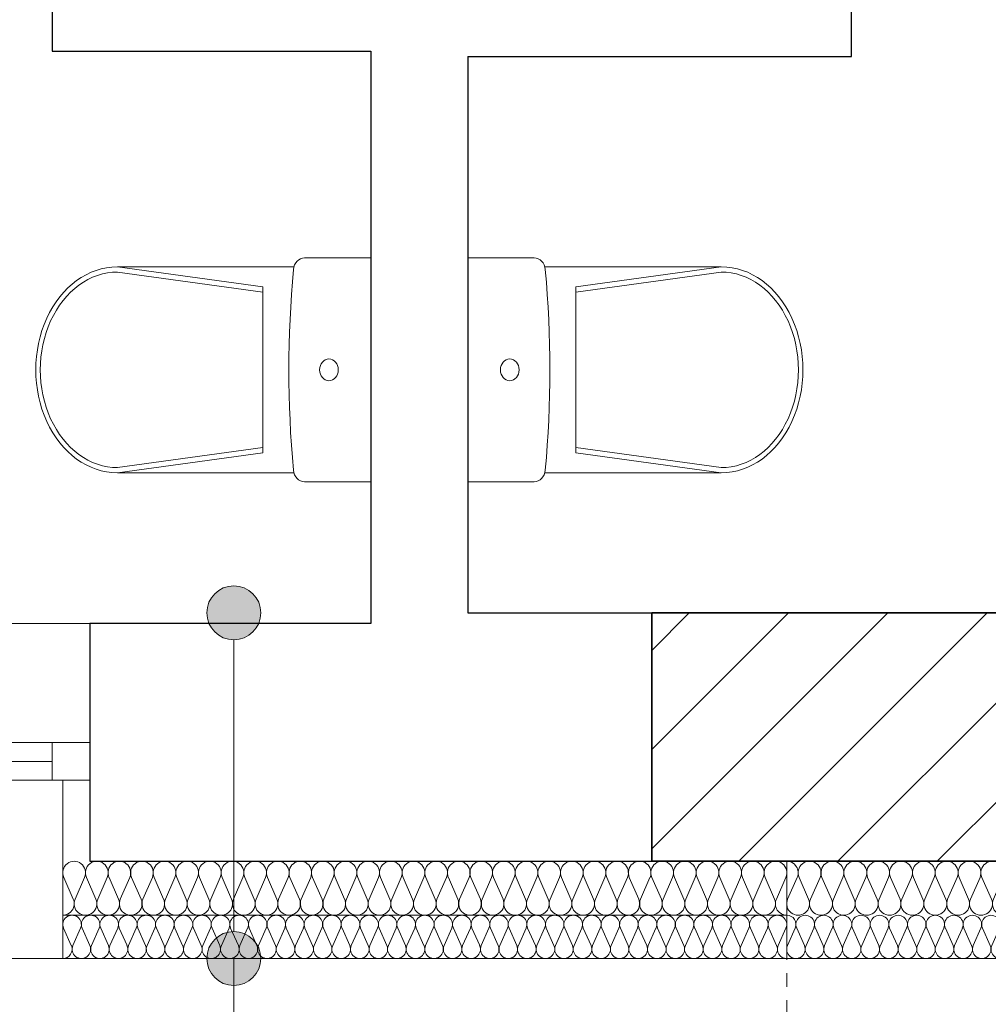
# Model space of a CAD drawing. Extents: x -613240 to -325500, y -25863 to 152403.
# Tile 153 of 254: x -417665 to -415872, y 58648 to 60471. Entities that reach past the tile are written whole.
import ezdxf

# ---------------------------------------------------------------- set-up
doc = ezdxf.new("R2010")
doc.units = 0
doc.header["$MEASUREMENT"] = 0
doc.linetypes.add('Hidden Line', pattern=[50, 25, -25])
for name, color, linetype in [('Arch ocieplenie', 7, 'Continuous'), ('Arch opisy', 7, 'Continuous'), ('Arch zmurowania', 7, 'Continuous'), ('Inwent Izolacje', 7, 'Continuous'), ('INWENT WYMIARY', 7, 'Continuous'), ('INWENT wyposarzenie', 7, 'Continuous')]:
    doc.layers.add(name, color=color, linetype=linetype)
for name, color, linetype, lineweight, true_color in [('Arch ocieplenie_Nr_Pióra__44', 7, 'Continuous', 13, 0x029e21), ('Arch ocieplenie_Nr_Pióra__9', 7, 'Continuous', 13, 0x3dad99), ('Arch wykończenie_Nr_Pióra__3', 7, 'Continuous', 18, 0xff6600), ('Inwent Izolacje_Nr_Pióra__2', 7, 'Continuous', 13, 0x7f7f7f), ('INWENT.ŚCIANY_Nr_Pióra__2', 7, 'Continuous', 13, 0x7f7f7f)]:
    doc.layers.add(name, color=color, linetype=linetype, lineweight=lineweight, true_color=true_color)
for name, color, linetype, lineweight in [('Arch opisy_Nr_Pióra__21', 7, 'Continuous', 9), ('Arch wymiary_Nr_Pióra__21', 7, 'Continuous', 9), ('Arch zmurowania_Nr_Pióra__21', 7, 'Continuous', 9), ('Arch zmurowania_Nr_Pióra__27', 7, 'Continuous', 35), ('INWENT WYMIARY_Nr_Pióra__21', 7, 'Continuous', 9), ('INWENT wyposarzenie_Nr_Pióra__21', 7, 'Continuous', 9), ('INWENT. OKNA_Nr_Pióra__5', 7, 'Continuous', 13), ('INWENT.ŚCIANY_Nr_Pióra__1', 7, 'Continuous', 25), ('INWENT.ŚCIANY_Nr_Pióra__21', 7, 'Continuous', 9)]:
    doc.layers.add(name, color=color, linetype=linetype, lineweight=lineweight)
doc.styles.add('GENERATED_STYLE_1', font='txt')
doc.dimstyles.new('GENERATED_STYLE__1', dxfattribs={"dimtxt": 160.000002, "dimasz": 91.2, "dimexe": 0.18, "dimexo": 0, "dimgap": 0.09, "dimtad": 1, "dimtih": 1, "dimtoh": 1, "dimdec": 0, "dimlfac": 0.1, "dimzin": 0, "dimdsep": 46, "dimtxsty": 'GENERATED_STYLE_1', "dimblk": 'ARROWHEAD_2', "dimblk1": 'ARROWHEAD_2', "dimblk2": 'ARROWHEAD_2', "dimcen": 0.09, "dimclrd": 7, "dimclre": 7, "dimclrt": 7, "dimazin": 0, "dimtfac": 1, "dimtdec": 4, "dimtmove": 2, "dimatfit": 3, "dimfxl": 0, "dimtolj": 1, "dimtzin": 0, "dimarcsym": 0})
doc.dimstyles.new('GENERATED_STYLE__2', dxfattribs={"dimtxt": 160.000002, "dimasz": 91.2, "dimexe": 0.18, "dimexo": 0, "dimgap": 0.09, "dimtad": 1, "dimtih": 1, "dimtoh": 1, "dimdec": 0, "dimlfac": 0.1, "dimzin": 0, "dimdsep": 46, "dimtxsty": 'GENERATED_STYLE_1', "dimblk": 'ARROWHEAD_2', "dimblk1": 'ARROWHEAD_2', "dimblk2": 'ARROWHEAD_2', "dimcen": 0.09, "dimclrd": 7, "dimclre": 7, "dimclrt": 7, "dimazin": 0, "dimtfac": 1, "dimtdec": 4, "dimtmove": 0, "dimatfit": 3, "dimfxl": 0, "dimtolj": 1, "dimtzin": 0, "dimarcsym": 0})

# ---------------------------------------------------------------- blocks, each defined once
blk = doc.blocks.new('Izolacja cieplna 14_186', base_point=(-416244.9, 58812.6))
at = {"layer": 'Arch ocieplenie_Nr_Pióra__44', "linetype": 'Continuous'}
for p, q in [((-416243.5, 58756.5), (-416229.2, 58788.8)), ((-416226.3, 58788.8), (-416212, 58756.5)), ((-416209.1, 58756.5), (-416194.8, 58788.8)), ((-416191.9, 58788.8), (-416177.6, 58756.5)), ((-416174.8, 58756.5), (-416160.5, 58788.8)), ((-416157.6, 58788.8), (-416143.3, 58756.5)), ((-416140.4, 58756.5), (-416126.1, 58788.8)), ((-416123.2, 58788.8), (-416108.9, 58756.5)), ((-416106, 58756.5), (-416091.7, 58788.8)), ((-416088.8, 58788.8), (-416074.5, 58756.5)), ((-416071.6, 58756.5), (-416057.3, 58788.8)), ((-416054.4, 58788.8), (-416040.1, 58756.5)), ((-416037.3, 58756.5), (-416023, 58788.8)), ((-416020.1, 58788.8), (-416005.8, 58756.5)), ((-416002.9, 58756.5), (-415988.6, 58788.8)), ((-415985.7, 58788.8), (-415971.4, 58756.5)), ((-415968.5, 58756.5), (-415954.2, 58788.8)), ((-415951.3, 58788.8), (-415937, 58756.5)), ((-415934.1, 58756.5), (-415919.8, 58788.8)), ((-415916.9, 58788.8), (-415902.6, 58756.5)), ((-415899.8, 58756.5), (-415885.5, 58788.8)), ((-415882.6, 58788.8), (-415868.3, 58756.5)), ((-415865.4, 58756.5), (-415851.1, 58788.8)), ((-415848.2, 58788.8), (-415833.9, 58756.5)), ((-415831, 58756.5), (-415816.7, 58788.8)), ((-415813.8, 58788.8), (-415799.5, 58756.5)), ((-415796.6, 58756.5), (-415782.3, 58788.8)), ((-415779.4, 58788.8), (-415765.1, 58756.5)), ((-415762.3, 58756.5), (-415748, 58788.8)), ((-415745.1, 58788.8), (-415730.8, 58756.5)), ((-415727.9, 58756.5), (-415713.6, 58788.8)), ((-415710.7, 58788.8), (-415696.4, 58756.5)), ((-415693.5, 58756.5), (-415679.2, 58788.8)), ((-415676.3, 58788.8), (-415662, 58756.5)), ((-415659.1, 58756.5), (-415644.8, 58788.8)), ((-415641.9, 58788.8), (-415627.6, 58756.5)), ((-415624.8, 58756.5), (-415610.5, 58788.8)), ((-415607.6, 58788.8), (-415593.3, 58756.5)), ((-415590.4, 58756.5), (-415576.1, 58788.8)), ((-415573.2, 58788.8), (-415558.9, 58756.5)), ((-415556, 58756.5), (-415541.7, 58788.8)), ((-415538.8, 58788.8), (-415524.5, 58756.5)), ((-415521.6, 58756.5), (-415507.3, 58788.8)), ((-415504.4, 58788.8), (-415490.1, 58756.5)), ((-415487.3, 58756.5), (-415473, 58788.8)), ((-415470.1, 58788.8), (-415455.8, 58756.5)), ((-415452.9, 58756.5), (-415438.6, 58788.8)), ((-415435.7, 58788.8), (-415421.4, 58756.5)), ((-415418.5, 58756.5), (-415404.2, 58788.8)), ((-415401.3, 58788.8), (-415387, 58756.5)), ((-415384.1, 58756.5), (-415369.8, 58788.8)), ((-415366.9, 58788.8), (-415352.6, 58756.5)), ((-415349.8, 58756.5), (-415335.5, 58788.8)), ((-415332.6, 58788.8), (-415318.3, 58756.5)), ((-415315.4, 58756.5), (-415301.1, 58788.8)), ((-415298.2, 58788.8), (-415283.9, 58756.5)), ((-415281, 58756.5), (-415266.7, 58788.8)), ((-415263.8, 58788.8), (-415249.5, 58756.5)), ((-415246.6, 58756.5), (-415232.3, 58788.8)), ((-415229.4, 58788.8), (-415215.1, 58756.5)), ((-415212.3, 58756.5), (-415198, 58788.8)), ((-415195.1, 58788.8), (-415180.8, 58756.5)), ((-415177.9, 58756.5), (-415163.6, 58788.8)), ((-415160.7, 58788.8), (-415146.4, 58756.5)), ((-415143.5, 58756.5), (-415129.2, 58788.8)), ((-415126.3, 58788.8), (-415112, 58756.5)), ((-415109.1, 58756.5), (-415094.8, 58788.8)), ((-415091.9, 58788.8), (-415077.6, 58756.5)), ((-415074.8, 58756.5), (-415060.5, 58788.8)), ((-415057.6, 58788.8), (-415043.3, 58756.5)), ((-415040.4, 58756.5), (-415026.1, 58788.8)), ((-415023.2, 58788.8), (-415008.9, 58756.5)), ((-415006, 58756.5), (-414991.7, 58788.8)), ((-414988.8, 58788.8), (-414974.5, 58756.5)), ((-414971.6, 58756.5), (-414957.3, 58788.8)), ((-414954.4, 58788.8), (-414940.1, 58756.5)), ((-414937.3, 58756.5), (-414923, 58788.8)), ((-414920.1, 58788.8), (-414905.8, 58756.5)), ((-414902.9, 58756.5), (-414888.6, 58788.8)), ((-414885.7, 58788.8), (-414871.4, 58756.5)), ((-414868.5, 58756.5), (-414854.2, 58788.8)), ((-414851.3, 58788.8), (-414837, 58756.5)), ((-414834.1, 58756.5), (-414819.8, 58788.8)), ((-414816.9, 58788.8), (-414802.6, 58756.5)), ((-414799.8, 58756.5), (-414785.5, 58788.8)), ((-414782.6, 58788.8), (-414768.3, 58756.5)), ((-414765.4, 58756.5), (-414751.1, 58788.8)), ((-414748.2, 58788.8), (-414733.9, 58756.5)), ((-414731, 58756.5), (-414716.7, 58788.8)), ((-414713.8, 58788.8), (-414699.5, 58756.5)), ((-414696.6, 58756.5), (-414682.3, 58788.8)), ((-414679.4, 58788.8), (-414665.1, 58756.5)), ((-414662.3, 58756.5), (-414648, 58788.8)), ((-414645.1, 58788.8), (-414630.8, 58756.5)), ((-414627.9, 58756.5), (-414613.6, 58788.8)), ((-414610.7, 58788.8), (-414596.4, 58756.5))]:
    blk.add_line(p, q, dxfattribs=at)
for centre, start_param, end_param in [((-416244.9, 58795.6), 5.870392, 7.853982), ((-416210.6, 58795.6), 5.870392, 9.837571), ((-416176.2, 58795.6), 5.870392, 9.837571), ((-416141.8, 58795.6), 5.870392, 9.837571), ((-416107.4, 58795.6), 5.870392, 9.837571), ((-416073.1, 58795.6), 5.870392, 9.837571), ((-416038.7, 58795.6), 5.870392, 9.837571), ((-416004.3, 58795.6), 5.870392, 9.837571), ((-415969.9, 58795.6), 5.870392, 9.837571), ((-415935.6, 58795.6), 5.870392, 9.837571), ((-415901.2, 58795.6), 5.870392, 9.837571), ((-415866.8, 58795.6), 5.870392, 9.837571), ((-415832.4, 58795.6), 5.870392, 9.837571), ((-415798.1, 58795.6), 5.870392, 9.837571), ((-415763.7, 58795.6), 5.870392, 9.837571), ((-415729.3, 58795.6), 5.870392, 9.837571), ((-415694.9, 58795.6), 5.870392, 9.837571), ((-415660.6, 58795.6), 5.870392, 9.837571), ((-415626.2, 58795.6), 5.870392, 9.837571), ((-415591.8, 58795.6), 5.870392, 9.837571), ((-415557.4, 58795.6), 5.870392, 9.837571), ((-415523.1, 58795.6), 5.870392, 9.837571), ((-415488.7, 58795.6), 5.870392, 9.837571), ((-415454.3, 58795.6), 5.870392, 9.837571), ((-415419.9, 58795.6), 5.870392, 9.837571), ((-415385.6, 58795.6), 5.870392, 9.837571), ((-415351.2, 58795.6), 5.870392, 9.837571), ((-415316.8, 58795.6), 5.870392, 9.837571), ((-415282.4, 58795.6), 5.870392, 9.837571), ((-415248.1, 58795.6), 5.870392, 9.837571), ((-415213.7, 58795.6), 5.870392, 9.837571), ((-415179.3, 58795.6), 5.870392, 9.837571), ((-415144.9, 58795.6), 5.870392, 9.837571), ((-415110.6, 58795.6), 5.870392, 9.837571), ((-415076.2, 58795.6), 5.870392, 9.837571), ((-415041.8, 58795.6), 5.870392, 9.837571), ((-415007.4, 58795.6), 5.870392, 9.837571), ((-414973.1, 58795.6), 5.870392, 9.837571), ((-414938.7, 58795.6), 5.870392, 9.837571), ((-414904.3, 58795.6), 5.870392, 9.837571), ((-414869.9, 58795.6), 5.870392, 9.837571), ((-414835.6, 58795.6), 5.870392, 9.837571), ((-414801.2, 58795.6), 5.870392, 9.837571), ((-414766.8, 58795.6), 5.870392, 9.837571), ((-414732.4, 58795.6), 5.870392, 9.837571), ((-414698.1, 58795.6), 5.870392, 9.837571), ((-414663.7, 58795.6), 5.870392, 9.837571), ((-414629.3, 58795.6), 5.870392, 9.837571), ((-414594.9, 58795.6), 1.570796, 3.554385), ((-416227.8, 58749.6), 2.728799, 6.695979), ((-416193.4, 58749.6), 2.728799, 6.695979), ((-416159, 58749.6), 2.728799, 6.695979), ((-416124.6, 58749.6), 2.728799, 6.695979), ((-416090.3, 58749.6), 2.728799, 6.695979), ((-416055.9, 58749.6), 2.728799, 6.695979), ((-416021.5, 58749.6), 2.728799, 6.695979), ((-415987.1, 58749.6), 2.728799, 6.695979), ((-415952.8, 58749.6), 2.728799, 6.695979), ((-415918.4, 58749.6), 2.728799, 6.695979), ((-415884, 58749.6), 2.728799, 6.695979), ((-415849.6, 58749.6), 2.728799, 6.695979), ((-415815.3, 58749.6), 2.728799, 6.695979), ((-415780.9, 58749.6), 2.728799, 6.695979), ((-415746.5, 58749.6), 2.728799, 6.695979), ((-415712.1, 58749.6), 2.728799, 6.695979), ((-415677.8, 58749.6), 2.728799, 6.695979), ((-415643.4, 58749.6), 2.728799, 6.695979), ((-415609, 58749.6), 2.728799, 6.695979), ((-415574.6, 58749.6), 2.728799, 6.695979), ((-415540.3, 58749.6), 2.728799, 6.695979), ((-415505.9, 58749.6), 2.728799, 6.695979), ((-415471.5, 58749.6), 2.728799, 6.695979), ((-415437.1, 58749.6), 2.728799, 6.695979), ((-415402.8, 58749.6), 2.728799, 6.695979), ((-415368.4, 58749.6), 2.728799, 6.695979), ((-415334, 58749.6), 2.728799, 6.695979), ((-415299.6, 58749.6), 2.728799, 6.695979), ((-415265.3, 58749.6), 2.728799, 6.695979), ((-415230.9, 58749.6), 2.728799, 6.695979), ((-415196.5, 58749.6), 2.728799, 6.695979), ((-415162.1, 58749.6), 2.728799, 6.695979), ((-415127.8, 58749.6), 2.728799, 6.695979), ((-415093.4, 58749.6), 2.728799, 6.695979), ((-415059, 58749.6), 2.728799, 6.695979), ((-415024.6, 58749.6), 2.728799, 6.695979), ((-414990.3, 58749.6), 2.728799, 6.695979), ((-414955.9, 58749.6), 2.728799, 6.695979), ((-414921.5, 58749.6), 2.728799, 6.695979), ((-414887.1, 58749.6), 2.728799, 6.695979), ((-414852.8, 58749.6), 2.728799, 6.695979), ((-414818.4, 58749.6), 2.728799, 6.695979), ((-414784, 58749.6), 2.728799, 6.695979), ((-414749.6, 58749.6), 2.728799, 6.695979), ((-414715.3, 58749.6), 2.728799, 6.695979), ((-414680.9, 58749.6), 2.728799, 6.695979), ((-414646.5, 58749.6), 2.728799, 6.695979), ((-414612.1, 58749.6), 2.728799, 6.695979)]:
    blk.add_ellipse(centre, major_axis=(17.2, 0), ratio=0.989927, start_param=start_param, end_param=end_param, dxfattribs=at)
blk = doc.blocks.new('Izolacja cieplna 14_189', base_point=(-417584.9, 58732.6))
at = {"layer": 'Arch ocieplenie_Nr_Pióra__9', "linetype": 'Continuous'}
for p, q in [((-417583.5, 58788.8), (-417569.2, 58756.5)), ((-417566.3, 58756.5), (-417552, 58788.8)), ((-417549.1, 58788.8), (-417534.9, 58756.5)), ((-417532, 58756.5), (-417517.7, 58788.8)), ((-417514.8, 58788.8), (-417500.5, 58756.5)), ((-417497.6, 58756.5), (-417483.3, 58788.8)), ((-417480.4, 58788.8), (-417466.1, 58756.5)), ((-417463.2, 58756.5), (-417449, 58788.8)), ((-417446.1, 58788.8), (-417431.8, 58756.5)), ((-417428.9, 58756.5), (-417414.6, 58788.8)), ((-417411.7, 58788.8), (-417397.4, 58756.5)), ((-417394.5, 58756.5), (-417380.2, 58788.8)), ((-417377.3, 58788.8), (-417363.1, 58756.5)), ((-417360.2, 58756.5), (-417345.9, 58788.8)), ((-417343, 58788.8), (-417328.7, 58756.5)), ((-417325.8, 58756.5), (-417311.5, 58788.8)), ((-417308.6, 58788.8), (-417294.3, 58756.5)), ((-417291.5, 58756.5), (-417277.2, 58788.8)), ((-417274.3, 58788.8), (-417260, 58756.5)), ((-417257.1, 58756.5), (-417242.8, 58788.8)), ((-417239.9, 58788.8), (-417225.6, 58756.5)), ((-417222.7, 58756.5), (-417208.4, 58788.8)), ((-417205.6, 58788.8), (-417191.3, 58756.5)), ((-417188.4, 58756.5), (-417174.1, 58788.8)), ((-417171.2, 58788.8), (-417156.9, 58756.5)), ((-417154, 58756.5), (-417139.7, 58788.8)), ((-417136.8, 58788.8), (-417122.5, 58756.5)), ((-417119.7, 58756.5), (-417105.4, 58788.8)), ((-417102.5, 58788.8), (-417088.2, 58756.5)), ((-417085.3, 58756.5), (-417071, 58788.8)), ((-417068.1, 58788.8), (-417053.8, 58756.5)), ((-417050.9, 58756.5), (-417036.6, 58788.8)), ((-417033.8, 58788.8), (-417019.5, 58756.5)), ((-417016.6, 58756.5), (-417002.3, 58788.8)), ((-416999.4, 58788.8), (-416985.1, 58756.5)), ((-416982.2, 58756.5), (-416967.9, 58788.8)), ((-416965, 58788.8), (-416950.7, 58756.5)), ((-416947.9, 58756.5), (-416933.6, 58788.8)), ((-416930.7, 58788.8), (-416916.4, 58756.5)), ((-416913.5, 58756.5), (-416899.2, 58788.8)), ((-416896.3, 58788.8), (-416882, 58756.5)), ((-416879.1, 58756.5), (-416864.9, 58788.8)), ((-416862, 58788.8), (-416847.7, 58756.5)), ((-416844.8, 58756.5), (-416830.5, 58788.8)), ((-416827.6, 58788.8), (-416813.3, 58756.5)), ((-416810.4, 58756.5), (-416796.1, 58788.8)), ((-416793.2, 58788.8), (-416779, 58756.5)), ((-416776.1, 58756.5), (-416761.8, 58788.8)), ((-416758.9, 58788.8), (-416744.6, 58756.5)), ((-416741.7, 58756.5), (-416727.4, 58788.8)), ((-416724.5, 58788.8), (-416710.2, 58756.5)), ((-416707.4, 58756.5), (-416693.1, 58788.8)), ((-416690.2, 58788.8), (-416675.9, 58756.5)), ((-416673, 58756.5), (-416658.7, 58788.8)), ((-416655.8, 58788.8), (-416641.5, 58756.5)), ((-416638.6, 58756.5), (-416624.3, 58788.8)), ((-416621.5, 58788.8), (-416607.2, 58756.5)), ((-416604.3, 58756.5), (-416590, 58788.8)), ((-416587.1, 58788.8), (-416572.8, 58756.5)), ((-416569.9, 58756.5), (-416555.6, 58788.8)), ((-416552.7, 58788.8), (-416538.4, 58756.5)), ((-416535.6, 58756.5), (-416521.3, 58788.8)), ((-416518.4, 58788.8), (-416504.1, 58756.5)), ((-416501.2, 58756.5), (-416486.9, 58788.8)), ((-416484, 58788.8), (-416469.7, 58756.5)), ((-416466.8, 58756.5), (-416452.5, 58788.8)), ((-416449.7, 58788.8), (-416435.4, 58756.5)), ((-416432.5, 58756.5), (-416418.2, 58788.8)), ((-416415.3, 58788.8), (-416401, 58756.5)), ((-416398.1, 58756.5), (-416383.8, 58788.8)), ((-416380.9, 58788.8), (-416366.6, 58756.5)), ((-416363.8, 58756.5), (-416349.5, 58788.8)), ((-416346.6, 58788.8), (-416332.3, 58756.5)), ((-416329.4, 58756.5), (-416315.1, 58788.8)), ((-416312.2, 58788.8), (-416297.9, 58756.5)), ((-416295, 58756.5), (-416280.7, 58788.8)), ((-416277.9, 58788.8), (-416263.6, 58756.5)), ((-416260.7, 58756.5), (-416246.4, 58788.8))]:
    blk.add_line(p, q, dxfattribs=at)
for centre, start_param, end_param in [((-417567.8, 58795.6), 5.870392, 9.837571), ((-417533.4, 58795.6), 5.870392, 9.837571), ((-417499, 58795.6), 5.870392, 9.837571), ((-417464.7, 58795.6), 5.870392, 9.837571), ((-417430.3, 58795.6), 5.870392, 9.837571), ((-417396, 58795.6), 5.870392, 9.837571), ((-417361.6, 58795.6), 5.870392, 9.837571), ((-417327.3, 58795.6), 5.870392, 9.837571), ((-417292.9, 58795.6), 5.870392, 9.837571), ((-417258.5, 58795.6), 5.870392, 9.837571), ((-417224.2, 58795.6), 5.870392, 9.837571), ((-417189.8, 58795.6), 5.870392, 9.837571), ((-417155.5, 58795.6), 5.870392, 9.837571), ((-417121.1, 58795.6), 5.870392, 9.837571), ((-417086.7, 58795.6), 5.870392, 9.837571), ((-417052.4, 58795.6), 5.870392, 9.837571), ((-417018, 58795.6), 5.870392, 9.837571), ((-416983.7, 58795.6), 5.870392, 9.837571), ((-416949.3, 58795.6), 5.870392, 9.837571), ((-416914.9, 58795.6), 5.870392, 9.837571), ((-416880.6, 58795.6), 5.870392, 9.837571), ((-416846.2, 58795.6), 5.870392, 9.837571), ((-416811.9, 58795.6), 5.870392, 9.837571), ((-416777.5, 58795.6), 5.870392, 9.837571), ((-416743.2, 58795.6), 5.870392, 9.837571), ((-416708.8, 58795.6), 5.870392, 9.837571), ((-416674.4, 58795.6), 5.870392, 9.837571), ((-416640.1, 58795.6), 5.870392, 9.837571), ((-416605.7, 58795.6), 5.870392, 9.837571), ((-416571.4, 58795.6), 5.870392, 9.837571), ((-416537, 58795.6), 5.870392, 9.837571), ((-416502.6, 58795.6), 5.870392, 9.837571), ((-416468.3, 58795.6), 5.870392, 9.837571), ((-416433.9, 58795.6), 5.870392, 9.837571), ((-416399.6, 58795.6), 5.870392, 9.837571), ((-416365.2, 58795.6), 5.870392, 9.837571), ((-416330.8, 58795.6), 5.870392, 9.837571), ((-416296.5, 58795.6), 5.870392, 9.837571), ((-416262.1, 58795.6), 5.870392, 9.837571), ((-417584.9, 58749.6), 4.712389, 6.695979), ((-417550.6, 58749.6), 2.7288, 6.695979), ((-417516.2, 58749.6), 2.7288, 6.695979), ((-417481.9, 58749.6), 2.7288, 6.695979), ((-417447.5, 58749.6), 2.7288, 6.695979), ((-417413.2, 58749.6), 2.7288, 6.695979), ((-417378.8, 58749.6), 2.7288, 6.695979), ((-417344.4, 58749.6), 2.7288, 6.695979), ((-417310.1, 58749.6), 2.7288, 6.695979), ((-417275.7, 58749.6), 2.7288, 6.695979), ((-417241.4, 58749.6), 2.7288, 6.695979), ((-417207, 58749.6), 2.7288, 6.695979), ((-417172.6, 58749.6), 2.7288, 6.695979), ((-417138.3, 58749.6), 2.7288, 6.695979), ((-417103.9, 58749.6), 2.7288, 6.695979), ((-417069.6, 58749.6), 2.7288, 6.695979), ((-417035.2, 58749.6), 2.7288, 6.695979), ((-417000.8, 58749.6), 2.7288, 6.695979), ((-416966.5, 58749.6), 2.7288, 6.695979), ((-416932.1, 58749.6), 2.7288, 6.695979), ((-416897.8, 58749.6), 2.7288, 6.695979), ((-416863.4, 58749.6), 2.7288, 6.695979), ((-416829.1, 58749.6), 2.7288, 6.695979), ((-416794.7, 58749.6), 2.7288, 6.695979), ((-416760.3, 58749.6), 2.7288, 6.695979), ((-416726, 58749.6), 2.7288, 6.695979), ((-416691.6, 58749.6), 2.7288, 6.695979), ((-416657.3, 58749.6), 2.7288, 6.695979), ((-416622.9, 58749.6), 2.7288, 6.695979), ((-416588.5, 58749.6), 2.7288, 6.695979), ((-416554.2, 58749.6), 2.7288, 6.695979), ((-416519.8, 58749.6), 2.7288, 6.695979), ((-416485.5, 58749.6), 2.7288, 6.695979), ((-416451.1, 58749.6), 2.7288, 6.695979), ((-416416.7, 58749.6), 2.7288, 6.695979), ((-416382.4, 58749.6), 2.7288, 6.695979), ((-416348, 58749.6), 2.7288, 6.695979), ((-416313.7, 58749.6), 2.7288, 6.695979), ((-416279.3, 58749.6), 2.7288, 6.695979), ((-416244.9, 58749.6), 2.7288, 4.712389)]:
    blk.add_ellipse(centre, major_axis=(17.2, 0), ratio=0.990379, start_param=start_param, end_param=end_param, dxfattribs=at)
blk = doc.blocks.new('Izolacja cieplna 14_210', base_point=(-416244.9, 58912.6))
at = {"layer": 'Arch ocieplenie_Nr_Pióra__44', "linetype": 'Continuous'}
for p, q in [((-416243.2, 58842.4), (-416225.6, 58882.8)), ((-416222, 58882.8), (-416204.4, 58842.4)), ((-416200.9, 58842.4), (-416183.3, 58882.8)), ((-416179.7, 58882.8), (-416162.1, 58842.4)), ((-416158.6, 58842.4), (-416141, 58882.8)), ((-416137.4, 58882.8), (-416119.8, 58842.4)), ((-416116.2, 58842.4), (-416098.6, 58882.8)), ((-416095.1, 58882.8), (-416077.5, 58842.4)), ((-416073.9, 58842.4), (-416056.3, 58882.8)), ((-416052.8, 58882.8), (-416035.2, 58842.4)), ((-416031.6, 58842.4), (-416014, 58882.8)), ((-416010.5, 58882.8), (-415992.9, 58842.4)), ((-415989.3, 58842.4), (-415971.7, 58882.8)), ((-415968.2, 58882.8), (-415950.6, 58842.4)), ((-415947, 58842.4), (-415929.4, 58882.8)), ((-415925.9, 58882.8), (-415908.3, 58842.4)), ((-415904.7, 58842.4), (-415887.1, 58882.8)), ((-415883.6, 58882.8), (-415866, 58842.4)), ((-415862.4, 58842.4), (-415844.8, 58882.8)), ((-415841.2, 58882.8), (-415823.6, 58842.4)), ((-415820.1, 58842.4), (-415802.5, 58882.8)), ((-415798.9, 58882.8), (-415781.3, 58842.4)), ((-415777.8, 58842.4), (-415760.2, 58882.8)), ((-415756.6, 58882.8), (-415739, 58842.4)), ((-415735.5, 58842.4), (-415717.9, 58882.8)), ((-415714.3, 58882.8), (-415696.7, 58842.4)), ((-415693.2, 58842.4), (-415675.6, 58882.8)), ((-415672, 58882.8), (-415654.4, 58842.4)), ((-415650.9, 58842.4), (-415633.3, 58882.8)), ((-415629.7, 58882.8), (-415612.1, 58842.4)), ((-415608.6, 58842.4), (-415591, 58882.8)), ((-415587.4, 58882.8), (-415569.8, 58842.4)), ((-415566.2, 58842.4), (-415548.6, 58882.8)), ((-415545.1, 58882.8), (-415527.5, 58842.4)), ((-415523.9, 58842.4), (-415506.3, 58882.8)), ((-415502.8, 58882.8), (-415485.2, 58842.4)), ((-415481.6, 58842.4), (-415464, 58882.8)), ((-415460.5, 58882.8), (-415442.9, 58842.4)), ((-415439.3, 58842.4), (-415421.7, 58882.8)), ((-415418.2, 58882.8), (-415400.6, 58842.4)), ((-415397, 58842.4), (-415379.4, 58882.8)), ((-415375.9, 58882.8), (-415358.3, 58842.4)), ((-415354.7, 58842.4), (-415337.1, 58882.8)), ((-415333.6, 58882.8), (-415316, 58842.4)), ((-415312.4, 58842.4), (-415294.8, 58882.8)), ((-415291.2, 58882.8), (-415273.6, 58842.4)), ((-415270.1, 58842.4), (-415252.5, 58882.8)), ((-415248.9, 58882.8), (-415231.3, 58842.4)), ((-415227.8, 58842.4), (-415210.2, 58882.8)), ((-415206.6, 58882.8), (-415189, 58842.4)), ((-415185.5, 58842.4), (-415167.9, 58882.8)), ((-415164.3, 58882.8), (-415146.7, 58842.4)), ((-415143.2, 58842.4), (-415125.6, 58882.8)), ((-415122, 58882.8), (-415104.4, 58842.4)), ((-415100.9, 58842.4), (-415083.3, 58882.8)), ((-415079.7, 58882.8), (-415062.1, 58842.4)), ((-415058.6, 58842.4), (-415041, 58882.8)), ((-415037.4, 58882.8), (-415019.8, 58842.4)), ((-415016.2, 58842.4), (-414998.6, 58882.8)), ((-414995.1, 58882.8), (-414977.5, 58842.4)), ((-414973.9, 58842.4), (-414956.3, 58882.8)), ((-414952.8, 58882.8), (-414935.2, 58842.4)), ((-414931.6, 58842.4), (-414914, 58882.8)), ((-414910.5, 58882.8), (-414892.9, 58842.4)), ((-414889.3, 58842.4), (-414871.7, 58882.8)), ((-414868.2, 58882.8), (-414850.6, 58842.4)), ((-414847, 58842.4), (-414829.4, 58882.8)), ((-414825.9, 58882.8), (-414808.3, 58842.4)), ((-414804.7, 58842.4), (-414787.1, 58882.8)), ((-414783.6, 58882.8), (-414766, 58842.4)), ((-414762.4, 58842.4), (-414744.8, 58882.8)), ((-414741.2, 58882.8), (-414723.6, 58842.4)), ((-414720.1, 58842.4), (-414702.5, 58882.8)), ((-414698.9, 58882.8), (-414681.3, 58842.4)), ((-414677.8, 58842.4), (-414660.2, 58882.8)), ((-414656.6, 58882.8), (-414639, 58842.4)), ((-414635.5, 58842.4), (-414617.9, 58882.8)), ((-414614.3, 58882.8), (-414596.7, 58842.4))]:
    blk.add_line(p, q, dxfattribs=at)
for centre, start_param, end_param in [((-416244.9, 58891.3), 4.299596, 6.283185), ((-416202.6, 58891.3), 4.299595, 8.266774), ((-416160.3, 58891.3), 4.299595, 8.266774), ((-416118, 58891.3), 4.299595, 8.266774), ((-416075.7, 58891.3), 4.299595, 8.266774), ((-416033.4, 58891.3), 4.299595, 8.266774), ((-415991.1, 58891.3), 4.299595, 8.266774), ((-415948.8, 58891.3), 4.299595, 8.266774), ((-415906.5, 58891.3), 4.299595, 8.266774), ((-415864.2, 58891.3), 4.299595, 8.266774), ((-415821.9, 58891.3), 4.299595, 8.266774), ((-415779.6, 58891.3), 4.299595, 8.266774), ((-415737.3, 58891.3), 4.299595, 8.266774), ((-415694.9, 58891.3), 4.299595, 8.266774), ((-415652.6, 58891.3), 4.299595, 8.266774), ((-415610.3, 58891.3), 4.299595, 8.266774), ((-415568, 58891.3), 4.299595, 8.266774), ((-415525.7, 58891.3), 4.299595, 8.266774), ((-415483.4, 58891.3), 4.299595, 8.266774), ((-415441.1, 58891.3), 4.299595, 8.266774), ((-415398.8, 58891.3), 4.299595, 8.266774), ((-415356.5, 58891.3), 4.299595, 8.266774), ((-415314.2, 58891.3), 4.299595, 8.266774), ((-415271.9, 58891.3), 4.299595, 8.266774), ((-415229.6, 58891.3), 4.299595, 8.266774), ((-415187.3, 58891.3), 4.299595, 8.266774), ((-415144.9, 58891.3), 4.299595, 8.266774), ((-415102.6, 58891.3), 4.299595, 8.266774), ((-415060.3, 58891.3), 4.299595, 8.266774), ((-415018, 58891.3), 4.299595, 8.266774), ((-414975.7, 58891.3), 4.299595, 8.266774), ((-414933.4, 58891.3), 4.299595, 8.266774), ((-414891.1, 58891.3), 4.299595, 8.266774), ((-414848.8, 58891.3), 4.299595, 8.266774), ((-414806.5, 58891.3), 4.299595, 8.266774), ((-414764.2, 58891.3), 4.299595, 8.266774), ((-414721.9, 58891.3), 4.299595, 8.266774), ((-414679.6, 58891.3), 4.299595, 8.266774), ((-414637.3, 58891.3), 4.299595, 8.266774), ((-414594.9, 58891.3), 6.283185, 8.266774), ((-416223.8, 58833.9), 1.158003, 5.125183), ((-416181.5, 58833.9), 1.158003, 5.125183), ((-416139.2, 58833.9), 1.158003, 5.125183), ((-416096.9, 58833.9), 1.158003, 5.125183), ((-416054.6, 58833.9), 1.158003, 5.125183), ((-416012.3, 58833.9), 1.158003, 5.125183), ((-415969.9, 58833.9), 1.158003, 5.125183), ((-415927.6, 58833.9), 1.158003, 5.125183), ((-415885.3, 58833.9), 1.158003, 5.125183), ((-415843, 58833.9), 1.158003, 5.125183), ((-415800.7, 58833.9), 1.158003, 5.125183), ((-415758.4, 58833.9), 1.158003, 5.125183), ((-415716.1, 58833.9), 1.158003, 5.125183), ((-415673.8, 58833.9), 1.158003, 5.125183), ((-415631.5, 58833.9), 1.158003, 5.125183), ((-415589.2, 58833.9), 1.158003, 5.125183), ((-415546.9, 58833.9), 1.158003, 5.125183), ((-415504.6, 58833.9), 1.158003, 5.125183), ((-415462.3, 58833.9), 1.158003, 5.125183), ((-415419.9, 58833.9), 1.158003, 5.125183), ((-415377.6, 58833.9), 1.158003, 5.125183), ((-415335.3, 58833.9), 1.158003, 5.125183), ((-415293, 58833.9), 1.158003, 5.125183), ((-415250.7, 58833.9), 1.158003, 5.125183), ((-415208.4, 58833.9), 1.158003, 5.125183), ((-415166.1, 58833.9), 1.158003, 5.125183), ((-415123.8, 58833.9), 1.158003, 5.125183), ((-415081.5, 58833.9), 1.158003, 5.125183), ((-415039.2, 58833.9), 1.158003, 5.125183), ((-414996.9, 58833.9), 1.158003, 5.125183), ((-414954.6, 58833.9), 1.158003, 5.125183), ((-414912.3, 58833.9), 1.158003, 5.125183), ((-414869.9, 58833.9), 1.158003, 5.125183), ((-414827.6, 58833.9), 1.158003, 5.125183), ((-414785.3, 58833.9), 1.158003, 5.125183), ((-414743, 58833.9), 1.158003, 5.125183), ((-414700.7, 58833.9), 1.158003, 5.125183), ((-414658.4, 58833.9), 1.158003, 5.125183), ((-414616.1, 58833.9), 1.158003, 5.125183)]:
    blk.add_ellipse(centre, major_axis=(0, 21.3), ratio=0.99464, start_param=start_param, end_param=end_param, dxfattribs=at)
blk = doc.blocks.new('Ściana_10', base_point=(-416494.9, 59372.6))
at = {"layer": 'Arch zmurowania_Nr_Pióra__21', "linetype": 'Continuous'}
h = blk.add_hatch(dxfattribs=at)
h.set_pattern_fill('Common_Brick', color=256, style=0, pattern_type=2)
h.set_pattern_definition([(45, (0, 0), (-91.92388, 91.92388), [])])
h.paths.add_polyline_path([(-416494.9, 58912.6), (-415614.9, 58912.6), (-415614.9, 59372.6), (-416494.9, 59372.6)], flags=0)
at = {"layer": 'Arch zmurowania_Nr_Pióra__27', "linetype": 'Continuous'}
for p, q in [((-415614.9, 59372.6), (-416494.9, 59372.6)), ((-416494.9, 59372.6), (-416494.9, 58912.6)), ((-415614.9, 58912.6), (-415614.9, 59372.6)), ((-416494.9, 58912.6), (-415614.9, 58912.6))]:
    blk.add_line(p, q, dxfattribs=at)
blk = doc.blocks.new('Symbol WC 2 14_306', base_point=(-417014.9, 60029.9))
at = {"layer": 'INWENT wyposarzenie_Nr_Pióra__21', "linetype": 'Continuous'}
for p, q in [((-417014.9, 60029.9), (-417137.5, 60029.9)), ((-417014.9, 60029.9), (-417014.9, 59615.3)), ((-417157.3, 60013.5), (-417483.9, 60013.5)), ((-417483.5, 60013.5), (-417214.6, 59976.3)), ((-417483.5, 60003.7), (-417214.6, 59966.6)), ((-417214.6, 59822.6), (-417214.6, 59976.3)), ((-417214.6, 59822.6), (-417214.6, 59668.9)), ((-417483.5, 59641.5), (-417214.6, 59678.6)), ((-417483.5, 59631.8), (-417214.6, 59668.9)), ((-417157.1, 59631.8), (-417483.9, 59631.8)), ((-417014.9, 59615.3), (-417137.5, 59615.3))]:
    blk.add_line(p, q, dxfattribs=at)
for centre, major_axis, ratio, start_param, end_param in [((-417137.5, 60005.8), (0, -24.1), 0.857479, 3.141593, 4.602988), ((-417483.9, 59822.6), (0, 190.8), 0.791506, 0, 3.141593), ((-417483.5, 59822.6), (0, 181.1), 0.790357, 0, 3.141593), ((-415645.6, 59822.6), (0, -1773.6), 0.857479, 4.60742, 4.817236), ((-417137.5, 59639.4), (0, -24.1), 0.857479, 4.812804, 6.283185)]:
    blk.add_ellipse(centre, major_axis=major_axis, ratio=ratio, start_param=start_param, end_param=end_param, dxfattribs=at)
blk.add_ellipse((-417092.3, 59822.6), major_axis=(0, -20.1), ratio=0.857479, dxfattribs=at)
blk = doc.blocks.new('Symbol WC 2 14_307', base_point=(-416834.9, 59615.3))
at = {"layer": 'INWENT wyposarzenie_Nr_Pióra__21', "linetype": 'Continuous'}
for p, q in [((-416834.9, 59615.3), (-416834.9, 60029.9)), ((-416834.9, 60029.9), (-416712.4, 60029.9)), ((-416692.8, 60013.5), (-416366, 60013.5)), ((-416366.4, 60013.5), (-416635.3, 59976.3)), ((-416366.4, 60003.7), (-416635.3, 59966.6)), ((-416635.3, 59822.6), (-416635.3, 59976.3)), ((-416635.3, 59822.6), (-416635.3, 59668.9)), ((-416366.4, 59641.5), (-416635.3, 59678.6)), ((-416366.4, 59631.8), (-416635.3, 59668.9)), ((-416692.6, 59631.8), (-416366, 59631.8)), ((-416834.9, 59615.3), (-416712.4, 59615.3))]:
    blk.add_line(p, q, dxfattribs=at)
for centre, major_axis, ratio, start_param, end_param in [((-416712.4, 60005.8), (0, 24.1), 0.857479, 4.812804, 6.283185), ((-418204.3, 59822.6), (0, 1773.6), 0.857479, 4.60742, 4.817236), ((-416366.4, 59822.6), (0, -181.1), 0.790357, 0, 3.141593), ((-416366, 59822.6), (0, -190.8), 0.791506, 0, 3.141593), ((-416712.4, 59639.4), (0, 24.1), 0.857479, 3.141593, 4.602988)]:
    blk.add_ellipse(centre, major_axis=major_axis, ratio=ratio, start_param=start_param, end_param=end_param, dxfattribs=at)
blk.add_ellipse((-416757.6, 59822.6), major_axis=(0, 20.1), ratio=0.857479, dxfattribs=at)
blk = doc.blocks.new('Izolacja cieplna 14_316', base_point=(-417584.9, 58812.6))
at = {"layer": 'Inwent Izolacje_Nr_Pióra__2', "linetype": 'Continuous'}
for p, q in [((-417583.2, 58882.8), (-417565.8, 58842.4)), ((-417562.3, 58842.4), (-417544.8, 58882.8)), ((-417541.3, 58882.8), (-417523.9, 58842.4)), ((-417520.4, 58842.4), (-417503, 58882.8)), ((-417499.4, 58882.8), (-417482, 58842.4)), ((-417478.5, 58842.4), (-417461.1, 58882.8)), ((-417457.6, 58882.8), (-417440.1, 58842.4)), ((-417436.6, 58842.4), (-417419.2, 58882.8)), ((-417415.7, 58882.8), (-417398.3, 58842.4)), ((-417394.8, 58842.4), (-417377.3, 58882.8)), ((-417373.8, 58882.8), (-417356.4, 58842.4)), ((-417352.9, 58842.4), (-417335.5, 58882.8)), ((-417331.9, 58882.8), (-417314.5, 58842.4)), ((-417311, 58842.4), (-417293.6, 58882.8)), ((-417290.1, 58882.8), (-417272.6, 58842.4)), ((-417269.1, 58842.4), (-417251.7, 58882.8)), ((-417248.2, 58882.8), (-417230.8, 58842.4)), ((-417227.3, 58842.4), (-417209.8, 58882.8)), ((-417206.3, 58882.8), (-417188.9, 58842.4)), ((-417185.4, 58842.4), (-417168, 58882.8)), ((-417164.4, 58882.8), (-417147, 58842.4)), ((-417143.5, 58842.4), (-417126.1, 58882.8)), ((-417122.6, 58882.8), (-417105.1, 58842.4)), ((-417101.6, 58842.4), (-417084.2, 58882.8)), ((-417080.7, 58882.8), (-417063.3, 58842.4)), ((-417059.8, 58842.4), (-417042.3, 58882.8)), ((-417038.8, 58882.8), (-417021.4, 58842.4)), ((-417017.9, 58842.4), (-417000.5, 58882.8)), ((-416996.9, 58882.8), (-416979.5, 58842.4)), ((-416976, 58842.4), (-416958.6, 58882.8)), ((-416955.1, 58882.8), (-416937.6, 58842.4)), ((-416934.1, 58842.4), (-416916.7, 58882.8)), ((-416913.2, 58882.8), (-416895.8, 58842.4)), ((-416892.3, 58842.4), (-416874.8, 58882.8)), ((-416871.3, 58882.8), (-416853.9, 58842.4)), ((-416850.4, 58842.4), (-416833, 58882.8)), ((-416829.4, 58882.8), (-416812, 58842.4)), ((-416808.5, 58842.4), (-416791.1, 58882.8)), ((-416787.6, 58882.8), (-416770.1, 58842.4)), ((-416766.6, 58842.4), (-416749.2, 58882.8)), ((-416745.7, 58882.8), (-416728.3, 58842.4)), ((-416724.8, 58842.4), (-416707.3, 58882.8)), ((-416703.8, 58882.8), (-416686.4, 58842.4)), ((-416682.9, 58842.4), (-416665.5, 58882.8)), ((-416661.9, 58882.8), (-416644.5, 58842.4)), ((-416641, 58842.4), (-416623.6, 58882.8)), ((-416620.1, 58882.8), (-416602.6, 58842.4)), ((-416599.1, 58842.4), (-416581.7, 58882.8)), ((-416578.2, 58882.8), (-416560.8, 58842.4)), ((-416557.3, 58842.4), (-416539.8, 58882.8)), ((-416536.3, 58882.8), (-416518.9, 58842.4)), ((-416515.4, 58842.4), (-416498, 58882.8)), ((-416494.4, 58882.8), (-416477, 58842.4)), ((-416473.5, 58842.4), (-416456.1, 58882.8)), ((-416452.6, 58882.8), (-416435.1, 58842.4)), ((-416431.6, 58842.4), (-416414.2, 58882.8)), ((-416410.7, 58882.8), (-416393.3, 58842.4)), ((-416389.8, 58842.4), (-416372.3, 58882.8)), ((-416368.8, 58882.8), (-416351.4, 58842.4)), ((-416347.9, 58842.4), (-416330.5, 58882.8)), ((-416326.9, 58882.8), (-416309.5, 58842.4)), ((-416306, 58842.4), (-416288.6, 58882.8)), ((-416285.1, 58882.8), (-416267.6, 58842.4)), ((-416264.1, 58842.4), (-416246.7, 58882.8))]:
    blk.add_line(p, q, dxfattribs=at)
for centre, start_param, end_param in [((-417564, 58891.3), 4.299595, 8.266775), ((-417522.1, 58891.3), 4.299595, 8.266775), ((-417480.3, 58891.3), 4.299595, 8.266775), ((-417438.4, 58891.3), 4.299595, 8.266775), ((-417396.5, 58891.3), 4.299595, 8.266775), ((-417354.6, 58891.3), 4.299595, 8.266775), ((-417312.8, 58891.3), 4.299595, 8.266775), ((-417270.9, 58891.3), 4.299595, 8.266775), ((-417229, 58891.3), 4.299595, 8.266775), ((-417187.1, 58891.3), 4.299595, 8.266775), ((-417145.3, 58891.3), 4.299595, 8.266775), ((-417103.4, 58891.3), 4.299595, 8.266775), ((-417061.5, 58891.3), 4.299595, 8.266775), ((-417019.6, 58891.3), 4.299595, 8.266775), ((-416977.8, 58891.3), 4.299595, 8.266775), ((-416935.9, 58891.3), 4.299595, 8.266775), ((-416894, 58891.3), 4.299595, 8.266775), ((-416852.1, 58891.3), 4.299595, 8.266775), ((-416810.3, 58891.3), 4.299595, 8.266775), ((-416768.4, 58891.3), 4.299595, 8.266775), ((-416726.5, 58891.3), 4.299595, 8.266775), ((-416684.6, 58891.3), 4.299595, 8.266775), ((-416642.8, 58891.3), 4.299595, 8.266775), ((-416600.9, 58891.3), 4.299595, 8.266775), ((-416559, 58891.3), 4.299595, 8.266775), ((-416517.1, 58891.3), 4.299595, 8.266775), ((-416475.3, 58891.3), 4.299595, 8.266775), ((-416433.4, 58891.3), 4.299595, 8.266775), ((-416391.5, 58891.3), 4.299595, 8.266775), ((-416349.6, 58891.3), 4.299595, 8.266775), ((-416307.8, 58891.3), 4.299595, 8.266775), ((-416265.9, 58891.3), 4.299595, 8.266775), ((-417584.9, 58833.9), 3.141593, 5.125182), ((-417543.1, 58833.9), 1.158004, 5.125183), ((-417501.2, 58833.9), 1.158004, 5.125183), ((-417459.3, 58833.9), 1.158004, 5.125183), ((-417417.4, 58833.9), 1.158004, 5.125183), ((-417375.6, 58833.9), 1.158004, 5.125183), ((-417333.7, 58833.9), 1.158004, 5.125183), ((-417291.8, 58833.9), 1.158004, 5.125183), ((-417249.9, 58833.9), 1.158004, 5.125183), ((-417208.1, 58833.9), 1.158004, 5.125183), ((-417166.2, 58833.9), 1.158004, 5.125183), ((-417124.3, 58833.9), 1.158004, 5.125183), ((-417082.4, 58833.9), 1.158004, 5.125183), ((-417040.6, 58833.9), 1.158004, 5.125183), ((-416998.7, 58833.9), 1.158004, 5.125183), ((-416956.8, 58833.9), 1.158004, 5.125183), ((-416914.9, 58833.9), 1.158004, 5.125183), ((-416873.1, 58833.9), 1.158004, 5.125183), ((-416831.2, 58833.9), 1.158004, 5.125183), ((-416789.3, 58833.9), 1.158004, 5.125183), ((-416747.4, 58833.9), 1.158004, 5.125183), ((-416705.6, 58833.9), 1.158004, 5.125183), ((-416663.7, 58833.9), 1.158004, 5.125183), ((-416621.8, 58833.9), 1.158004, 5.125183), ((-416579.9, 58833.9), 1.158004, 5.125183), ((-416538.1, 58833.9), 1.158004, 5.125183), ((-416496.2, 58833.9), 1.158004, 5.125183), ((-416454.3, 58833.9), 1.158004, 5.125183), ((-416412.4, 58833.9), 1.158004, 5.125183), ((-416370.6, 58833.9), 1.158004, 5.125183), ((-416328.7, 58833.9), 1.158004, 5.125183), ((-416286.8, 58833.9), 1.158004, 5.125183), ((-416244.9, 58833.9), 1.158004, 3.141593)]:
    blk.add_ellipse(centre, major_axis=(0, 21.3), ratio=0.984469, start_param=start_param, end_param=end_param, dxfattribs=at)
blk = doc.blocks.new('*D759')
at = {"layer": 'INWENT WYMIARY_Nr_Pióra__21', "linetype": 'Continuous'}
for p, q in [((-416244.9, 57540.3), (-416244.9, 57720.3)), ((-414514.9, 57540.3), (-414514.9, 57720.3)), ((-416210.3, 57690.3), (-416279.6, 57570.3)), ((-414549.6, 57570.3), (-414480.3, 57690.3)), ((-416303.6, 57630.3), (-416244.9, 57630.3)), ((-416244.9, 57630.3), (-414514.9, 57630.3))]:
    blk.add_line(p, q, dxfattribs=at)
at = {"layer": 'INWENT WYMIARY_Nr_Pióra__21', "insert": (-415398.4, 57662.3), "char_height": 160, "attachment_point": 7, "style": 'GENERATED_STYLE_1'}
blk.add_mtext('{173}', dxfattribs=at)
blk = doc.blocks.new('ARROWHEAD_2')
at = {"color": 0, "linetype": 'Continuous', "lineweight": 0}
for p, q in [((-0.378, -0.655), (0.378, 0.655)), ((0, 0), (-1, 0))]:
    blk.add_line(p, q, dxfattribs=at)
blk = doc.blocks.new('*D760')
at = {"layer": 'INWENT WYMIARY_Nr_Pióra__21', "linetype": 'Continuous'}
for p, q in [((-414514.9, 57540.3), (-414514.9, 57720.3)), ((-414549.6, 57570.3), (-414480.3, 57690.3)), ((-414514.9, 57630.3), (-414456.3, 57630.3))]:
    blk.add_line(p, q, dxfattribs=at)
at = {"layer": 'INWENT WYMIARY_Nr_Pióra__21', "insert": (-415398.4, 57662.3), "char_height": 160, "attachment_point": 7, "style": 'GENERATED_STYLE_1'}
blk.add_mtext('{173}', dxfattribs=at)
blk = doc.blocks.new('Linia_150', base_point=(-417268.4, 58732.6))
at = {"layer": 'Arch opisy_Nr_Pióra__21', "linetype": 'Continuous'}
blk.add_line((-417268.4, 58732.6), (-417268.4, 56652.8), dxfattribs=at)
blk = doc.blocks.new('Linia_151', base_point=(-417268.4, 59372.6))
at = {"layer": 'Arch opisy_Nr_Pióra__21', "linetype": 'Continuous'}
for points in [[(-417218.4, 59372.6), (-417222.2, 59391.7), (-417233.1, 59408), (-417249.3, 59418.8), (-417268.4, 59422.6), (-417287.6, 59418.8), (-417303.8, 59408), (-417314.6, 59391.7), (-417318.4, 59372.6), (-417314.6, 59353.5), (-417303.8, 59337.3), (-417287.6, 59326.4), (-417268.4, 59322.6), (-417249.3, 59326.4), (-417233.1, 59337.3), (-417222.2, 59353.5)], [(-417218.4, 58732.6), (-417222.2, 58751.7), (-417233.1, 58768), (-417249.3, 58778.8), (-417268.4, 58782.6), (-417287.6, 58778.8), (-417303.8, 58768), (-417314.6, 58751.7), (-417318.4, 58732.6), (-417314.6, 58713.5), (-417303.8, 58697.3), (-417287.6, 58686.4), (-417268.4, 58682.6), (-417249.3, 58686.4), (-417233.1, 58697.3), (-417222.2, 58713.5)]]:
    blk.add_hatch(color=256, dxfattribs=at).paths.add_polyline_path(points, flags=0)
blk.add_line((-417268.4, 59322.6), (-417268.4, 58782.6), dxfattribs=at)
for centre in [(-417268.4, 59372.6), (-417268.4, 58732.6)]:
    blk.add_circle(centre, 50, dxfattribs=at)

msp = doc.modelspace()

# ---------------------------------------------------------------- linework, layer by layer
at = {"layer": 'Arch wykończenie_Nr_Pióra__3', "linetype": 'Continuous'}
for p, q in [((-417584.9, 58732.6), (-417584.9, 59062.6)), ((-416244.9, 58732.6), (-416244.9, 58912.6)), ((-417584.9, 58732.6), (-416444.9, 58732.6)), ((-416444.9, 58732.6), (-415664.9, 58732.6))]:
    msp.add_line(p, q, dxfattribs=at)
at = {"layer": 'Arch wymiary_Nr_Pióra__21', "linetype": 'Hidden Line'}
msp.add_line((-416244.9, 57630.3), (-416244.9, 58912.6), dxfattribs=at)
at = {"layer": 'INWENT. OKNA_Nr_Pióra__5', "linetype": 'Continuous'}
for p, q in [((-417534.9, 59132.6), (-418414.9, 59132.6)), ((-417604.9, 59062.6), (-417604.9, 59132.6)), ((-417534.9, 59062.6), (-417534.9, 59132.6)), ((-417604.9, 59097.6), (-418344.9, 59097.6)), ((-417534.9, 59062.6), (-418414.9, 59062.6))]:
    msp.add_line(p, q, dxfattribs=at)
at = {"layer": 'INWENT.ŚCIANY_Nr_Pióra__1', "linetype": 'Continuous'}
for p, q in [((-416124.9, 60402.6), (-416124.9, 60592.6)), ((-417604.9, 60562.6), (-417604.9, 60412.6)), ((-417604.9, 60412.6), (-417014.9, 60412.6)), ((-417014.9, 60412.6), (-417014.9, 59352.6)), ((-416834.9, 60402.6), (-416124.9, 60402.6)), ((-416834.9, 60402.6), (-416834.9, 59372.6)), ((-416834.9, 59372.6), (-416494.9, 59372.6)), ((-416494.9, 59372.6), (-416494.9, 58912.6)), ((-417014.9, 59352.6), (-417534.9, 59352.6)), ((-417534.9, 59352.6), (-417534.9, 58912.6)), ((-417534.9, 58912.6), (-416494.9, 58912.6))]:
    msp.add_line(p, q, dxfattribs=at)
at = {"layer": 'INWENT.ŚCIANY_Nr_Pióra__2', "linetype": 'Continuous'}
msp.add_line((-417584.9, 58812.6), (-416244.9, 58812.6), dxfattribs=at)
at = {"layer": 'INWENT.ŚCIANY_Nr_Pióra__21', "linetype": 'Continuous'}
for p, q in [((-416494.9, 59372.6), (-415614.9, 59372.6)), ((-418414.9, 59352.6), (-417534.9, 59352.6)), ((-418364.9, 58732.6), (-417584.9, 58732.6))]:
    msp.add_line(p, q, dxfattribs=at)

# ---------------------------------------------------------------- block references
at = {"layer": 'Arch ocieplenie', "color": 104, "linetype": 'Continuous', "lineweight": 13, "true_color": 0x029e21}
for name, p in [('Izolacja cieplna 14_210', (-416244.9, 58912.6)), ('Izolacja cieplna 14_189', (-417584.9, 58732.6)), ('Izolacja cieplna 14_186', (-416244.9, 58812.6))]:
    msp.add_blockref(name, p, dxfattribs=at)
at = {"layer": 'Arch opisy', "linetype": 'Continuous'}
for name, p in [('Linia_151', (-417268.4, 59372.6)), ('Linia_150', (-417268.4, 58732.6))]:
    msp.add_blockref(name, p, dxfattribs=at)
at = {"layer": 'Arch zmurowania'}
msp.add_blockref('Ściana_10', (-416494.9, 59372.6), dxfattribs=at)
at = {"layer": 'Inwent Izolacje', "color": 104, "linetype": 'Continuous', "lineweight": 13, "true_color": 0x029e21}
msp.add_blockref('Izolacja cieplna 14_316', (-417584.9, 58812.6), dxfattribs=at)
at = {"layer": 'INWENT wyposarzenie', "color": 104, "linetype": 'Continuous', "lineweight": 13, "true_color": 0x029e21}
for name, p in [('Symbol WC 2 14_306', (-417014.9, 60029.9)), ('Symbol WC 2 14_307', (-416834.9, 59615.3))]:
    msp.add_blockref(name, p, dxfattribs=at)

# ---------------------------------------------------------------- dimensions: what is measured, and where the dimension line sits
at = {"layer": 'INWENT WYMIARY', "linetype": 'Continuous'}
for base, p1, p2, dimstyle, picture, middle in [((-416244.9, 57630.3), (-416244.9, 57630.3), (-414514.9, 58732.6), 'GENERATED_STYLE__1', '*D759', (-415216.3, 57742.3)), ((-416244.9467415, 57630.2863795), (-414514.945387, 58732.6111025), (-414514.945387, 57630.2863795), 'GENERATED_STYLE__2', '*D760', (-414505.436826, 57742.2863812))]:
    dim = msp.add_linear_dim(base=base, p1=p1, p2=p2, dimstyle=dimstyle, dxfattribs=at)
    dim.commit()
    dim.dimension.update_dxf_attribs({"geometry": picture, "text_midpoint": middle})

doc.saveas('drawing.dxf')
